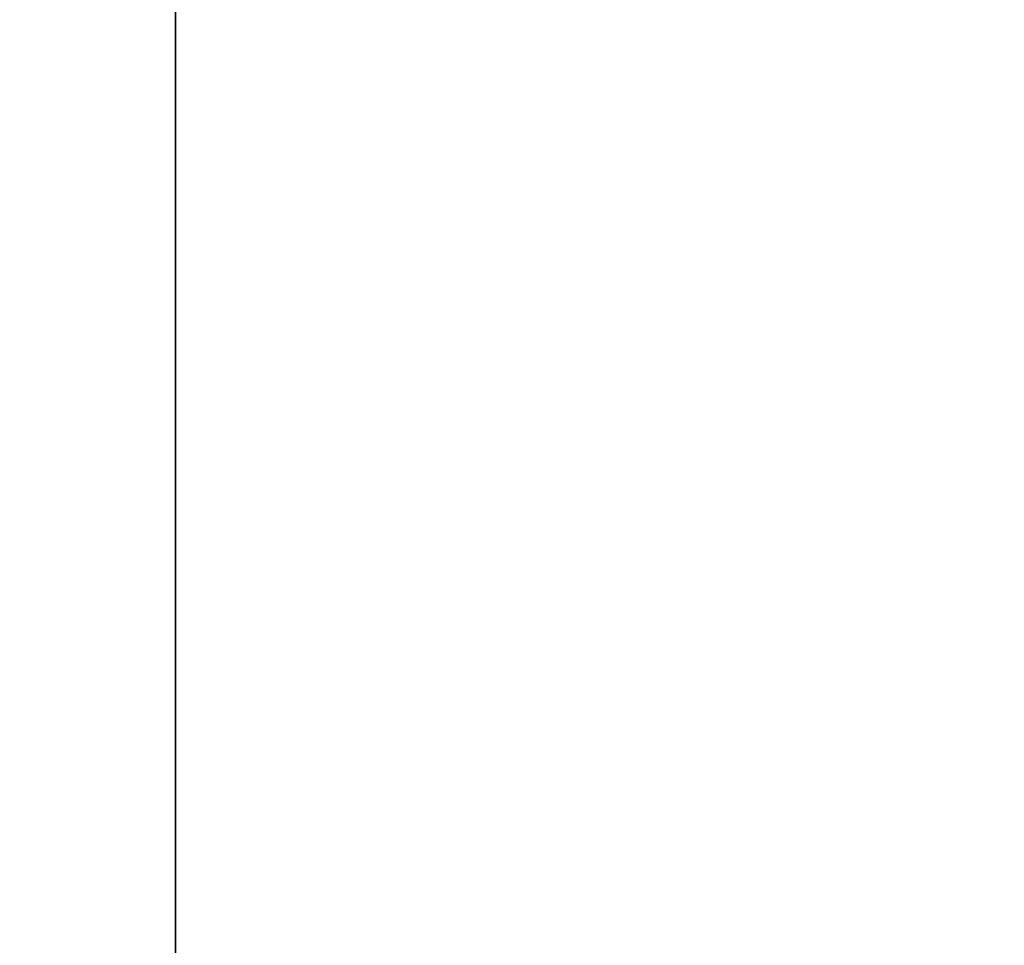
# Model space of a CAD drawing. Header units: millimetres. Extents: x 549 to 1049, y -22 to 79.
# Tile 80 of 127: x 664.64088 to 664.64581, y 47.98066 to 47.98529. Entities that reach past the tile are written whole.
import ezdxf

# ---------------------------------------------------------------- set-up
doc = ezdxf.new("R2010")
doc.units = ezdxf.units.MM
doc.header["$LTSCALE"] = 41.718519
doc.layers.add('34', color=7, linetype='CONTINUOUS')
doc.layers.add('35', color=7, linetype='CONTINUOUS')

msp = doc.modelspace()

# ---------------------------------------------------------------- linework, layer by layer
at = {"layer": '34', "color": 44, "linetype": 'Continuous', "true_color": 0x8c7500}
for points in [[(664.8620954, 77.3974301, 131.8269088), (658.1005531, -22.0025699, 136.2806055), (658.1005531, 77.3974301, 136.2806055), (664.8620954, 77.3974301, 131.8269088)], [(664.8620954, -22.0025699, 131.8269088), (658.1005531, -22.0025699, 136.2806055), (664.8620954, 77.3974301, 131.8269088), (664.8620954, -22.0025699, 131.8269088)]]:
    msp.add_3dface(points, dxfattribs=at)
at = {"layer": '35', "color": 44, "linetype": 'Continuous', "true_color": 0x8c7500}
for points in [[(657.8847809, -22.0025699, 549.1826163), (664.6416648, -22.0025699, 553.6433774), (657.8847809, 77.3974301, 549.1826163), (657.8847809, -22.0025699, 549.1826163)], [(657.8847809, 77.3974301, 549.1826163), (664.6416648, -22.0025699, 553.6433774), (664.6416648, 77.3974301, 553.6433774), (657.8847809, 77.3974301, 549.1826163)], [(664.6416648, 77.3974301, 553.6433774), (671.5394531, -22.0025699, 557.8829985), (671.5394531, 77.3974301, 557.8829985), (664.6416648, 77.3974301, 553.6433774)], [(664.6416648, -22.0025699, 553.6433774), (671.5394531, -22.0025699, 557.8829985), (664.6416648, 77.3974301, 553.6433774), (664.6416648, -22.0025699, 553.6433774)]]:
    msp.add_3dface(points, dxfattribs=at)

doc.saveas('drawing.dxf')
